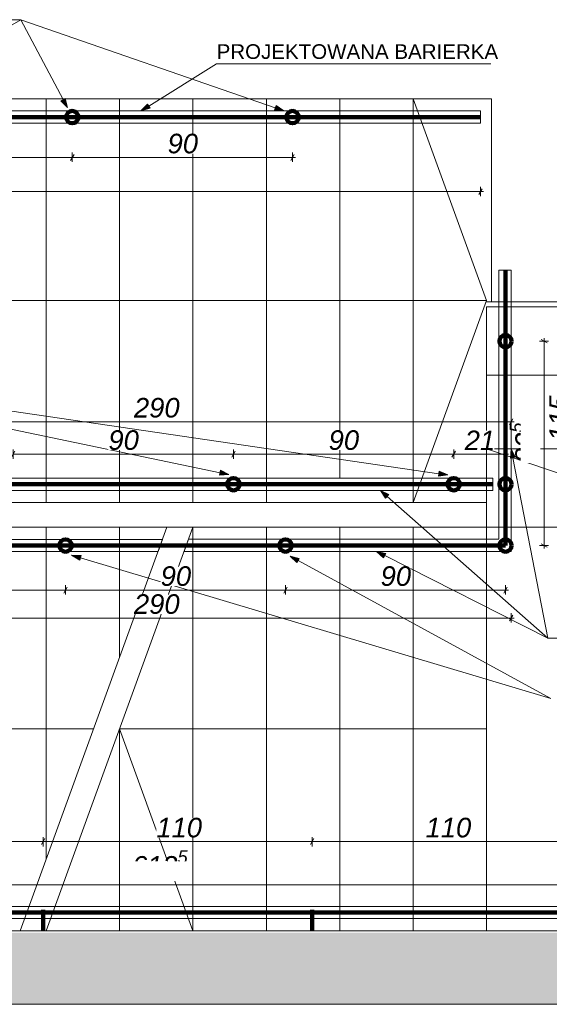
# Model space of a CAD drawing. Header units: centimetres. Extents: x 8226 to 9893, y -1051 to 949.
# Tile 15 of 18: x 8546 to 8762, y 537 to 939. Entities that reach past the tile are written whole.
import ezdxf

# ---------------------------------------------------------------- set-up
doc = ezdxf.new("R2010")
doc.units = ezdxf.units.CM
doc.header["$LTSCALE"] = 0.1
doc.header["$MEASUREMENT"] = 0
doc.linetypes.add('Wipeout_Contour', pattern=[1000, 0, -1000])
for name, color, linetype in [('0_Teren', 7, 'Continuous'), ('3_linii 2D .K_IR', 7, 'Continuous'), ('3_opisy.K_IR', 7, 'Continuous'), ('3_wypełnienia.K_IR', 7, 'Continuous'), ('5_wymiary.K_IR', 7, 'Continuous')]:
    doc.layers.add(name, color=color, linetype=linetype)
doc.styles.add('GENERATED_STYLE_1', font='txt')
doc.styles.add('GENERATED_STYLE_2', font='txt')
doc.dimstyles.new('GENERATED_STYLE__1', dxfattribs={"dimtxt": 8, "dimasz": 1.835749, "dimexe": 0.18, "dimexo": 2, "dimgap": 0.09, "dimtad": 1, "dimtih": 1, "dimtoh": 1, "dimdec": 0, "dimzin": 0, "dimdsep": 46, "dimtxsty": 'GENERATED_STYLE_1', "dimblk": 'ARROWHEAD_2', "dimblk1": 'ARROWHEAD_2', "dimblk2": 'ARROWHEAD_2', "dimcen": 0.09, "dimclrd": 7, "dimclre": 7, "dimclrt": 7, "dimadec": 1, "dimazin": 0, "dimtfac": 1, "dimtdec": 4, "dimtmove": 0, "dimatfit": 3, "dimfxl": 1, "dimtolj": 1, "dimtzin": 0, "dimarcsym": 0})
doc.dimstyles.new('GENERATED_STYLE__2', dxfattribs={"dimtxt": 8, "dimasz": 1.835749, "dimexe": 0.18, "dimexo": 2, "dimgap": 0.09, "dimtad": 1, "dimdec": 0, "dimzin": 0, "dimdsep": 46, "dimtxsty": 'GENERATED_STYLE_1', "dimblk": 'ARROWHEAD_2', "dimblk1": 'ARROWHEAD_2', "dimblk2": 'ARROWHEAD_2', "dimcen": 0.09, "dimclrd": 7, "dimclre": 7, "dimclrt": 7, "dimadec": 1, "dimazin": 0, "dimtfac": 1, "dimtdec": 4, "dimtmove": 0, "dimatfit": 3, "dimfxl": 1, "dimtolj": 1, "dimtzin": 0, "dimarcsym": 0})

# ---------------------------------------------------------------- blocks, each defined once
blk = doc.blocks.new('Linia_3_2', base_point=(8546.52, 939.43))
at = {"layer": '3_linii 2D .K_IR', "linetype": 'Continuous', "lineweight": 0, "true_color": 0x000000}
blk.add_hatch(color=18, dxfattribs=at).paths.add_polyline_path([(8565.47, 903.49), (8564.61, 907.26), (8562.84, 906.32)])
at = {"layer": '3_linii 2D .K_IR', "color": 7, "linetype": 'Continuous', "lineweight": 0}
for p, q in [((8546.52, 939.43), (8563.73, 906.79)), ((8562.84, 906.32), (8564.61, 907.26)), ((8565.47, 903.49), (8562.84, 906.32)), ((8565.47, 903.49), (8564.61, 907.26))]:
    blk.add_line(p, q, dxfattribs=at)
blk = doc.blocks.new('Linia_4_2', base_point=(8546.52, 939.43))
at = {"layer": '3_linii 2D .K_IR', "linetype": 'Continuous', "lineweight": 0, "true_color": 0x000000}
blk.add_hatch(color=18, dxfattribs=at).paths.add_polyline_path([(8653.96, 902.14), (8650.76, 904.31), (8650.11, 902.42)])
at = {"layer": '3_linii 2D .K_IR', "color": 7, "linetype": 'Continuous', "lineweight": 0}
for p, q in [((8546.52, 939.43), (8650.44, 903.36)), ((8650.11, 902.42), (8650.76, 904.31)), ((8653.96, 902.14), (8650.11, 902.42)), ((8653.96, 902.14), (8650.76, 904.31))]:
    blk.add_line(p, q, dxfattribs=at)
blk = doc.blocks.new('Linia_5_2', base_point=(8546.52, 939.43))
at = {"layer": '3_linii 2D .K_IR', "linetype": 'Continuous', "lineweight": 0, "true_color": 0x000000}
blk.add_hatch(color=18, dxfattribs=at).paths.add_polyline_path([(8480.75, 901.51), (8484.48, 902.51), (8483.48, 904.24)])
at = {"layer": '3_linii 2D .K_IR', "color": 7, "linetype": 'Continuous', "lineweight": 0}
for p, q in [((8546.52, 939.43), (8483.98, 903.38)), ((8480.75, 901.51), (8483.48, 904.24)), ((8480.75, 901.51), (8484.48, 902.51)), ((8483.48, 904.24), (8484.48, 902.51))]:
    blk.add_line(p, q, dxfattribs=at)
blk = doc.blocks.new('Linia_9_2', base_point=(8761.84, 686.79))
at = {"layer": '3_linii 2D .K_IR', "linetype": 'Continuous', "lineweight": 0, "true_color": 0x000000}
blk.add_hatch(color=18, dxfattribs=at).paths.add_polyline_path([(8691.8, 722.16), (8694.69, 719.59), (8695.59, 721.37)])
at = {"layer": '3_linii 2D .K_IR', "color": 7, "linetype": 'Continuous', "lineweight": 0}
for p, q in [((8691.8, 722.16), (8695.59, 721.37)), ((8691.8, 722.16), (8694.69, 719.59)), ((8695.59, 721.37), (8694.69, 719.59)), ((8761.84, 686.79), (8695.14, 720.48))]:
    blk.add_line(p, q, dxfattribs=at)
blk = doc.blocks.new('Linia_10_2', base_point=(8761.84, 686.79))
at = {"layer": '3_linii 2D .K_IR', "linetype": 'Continuous', "lineweight": 0, "true_color": 0x000000}
blk.add_hatch(color=18, dxfattribs=at).paths.add_polyline_path([(8693.37, 747.12), (8695.51, 743.91), (8696.83, 745.41)])
at = {"layer": '3_linii 2D .K_IR', "color": 7, "linetype": 'Continuous', "lineweight": 0}
for p, q in [((8693.37, 747.12), (8696.83, 745.41)), ((8693.37, 747.12), (8695.51, 743.91)), ((8696.83, 745.41), (8695.51, 743.91)), ((8761.84, 686.79), (8696.17, 744.66))]:
    blk.add_line(p, q, dxfattribs=at)
blk = doc.blocks.new('Linia_11_2', base_point=(8761.84, 686.79))
at = {"layer": '3_linii 2D .K_IR', "linetype": 'Continuous', "lineweight": 0, "true_color": 0x000000}
blk.add_hatch(color=18, dxfattribs=at).paths.add_polyline_path([(8746.8, 764.13), (8746.54, 760.28), (8748.5, 760.66)])
at = {"layer": '3_linii 2D .K_IR', "color": 7, "linetype": 'Continuous', "lineweight": 0}
for p, q in [((8746.8, 764.13), (8746.54, 760.28)), ((8748.5, 760.66), (8746.54, 760.28)), ((8746.8, 764.13), (8748.5, 760.66)), ((8761.84, 686.79), (8747.52, 760.47))]:
    blk.add_line(p, q, dxfattribs=at)
blk = doc.blocks.new('Linia_12_2', base_point=(8626.46, 921.36))
at = {"layer": '3_linii 2D .K_IR', "linetype": 'Continuous', "lineweight": 0, "true_color": 0x000000}
blk.add_hatch(color=18, dxfattribs=at).paths.add_polyline_path([(8595.55, 902.14), (8599.25, 903.26), (8598.2, 904.96)])
at = {"layer": '3_linii 2D .K_IR', "color": 7, "linetype": 'Continuous', "lineweight": 0}
for p, q in [((8626.46, 921.36), (8598.72, 904.11)), ((8595.55, 902.14), (8598.2, 904.96)), ((8595.55, 902.14), (8599.25, 903.26)), ((8598.2, 904.96), (8599.25, 903.26))]:
    blk.add_line(p, q, dxfattribs=at)
blk = doc.blocks.new('Linia_18_2', base_point=(8762.97, 662.09))
at = {"layer": '3_linii 2D .K_IR', "linetype": 'Continuous', "lineweight": 0, "true_color": 0x000000}
blk.add_hatch(color=18, dxfattribs=at).paths.add_polyline_path([(8656.47, 720.26), (8659.26, 717.59), (8660.22, 719.35)])
at = {"layer": '3_linii 2D .K_IR', "color": 7, "linetype": 'Continuous', "lineweight": 0}
for p, q in [((8656.47, 720.26), (8660.22, 719.35)), ((8656.47, 720.26), (8659.26, 717.59)), ((8660.22, 719.35), (8659.26, 717.59)), ((8762.97, 662.09), (8659.74, 718.47))]:
    blk.add_line(p, q, dxfattribs=at)
blk = doc.blocks.new('Linia_19_2', base_point=(8762.97, 662.09))
at = {"layer": '3_linii 2D .K_IR', "linetype": 'Continuous', "lineweight": 0, "true_color": 0x000000}
blk.add_hatch(color=18, dxfattribs=at).paths.add_polyline_path([(8567.23, 720.66), (8570.52, 718.63), (8571.09, 720.54)])
at = {"layer": '3_linii 2D .K_IR', "color": 7, "linetype": 'Continuous', "lineweight": 0}
for p, q in [((8567.23, 720.66), (8571.09, 720.54)), ((8567.23, 720.66), (8570.52, 718.63)), ((8571.09, 720.54), (8570.52, 718.63)), ((8762.97, 662.09), (8570.81, 719.59))]:
    blk.add_line(p, q, dxfattribs=at)
blk = doc.blocks.new('Linia_21_2', base_point=(8423.05, 797.03))
at = {"layer": '3_linii 2D .K_IR', "linetype": 'Continuous', "lineweight": 0, "true_color": 0x000000}
blk.add_hatch(color=18, dxfattribs=at).paths.add_polyline_path([(8631.52, 753.57), (8628.07, 755.32), (8627.66, 753.36)])
at = {"layer": '3_linii 2D .K_IR', "color": 7, "linetype": 'Continuous', "lineweight": 0}
for p, q in [((8423.05, 797.03), (8627.87, 754.34)), ((8627.66, 753.36), (8628.07, 755.32)), ((8631.52, 753.57), (8627.66, 753.36)), ((8631.52, 753.57), (8628.07, 755.32))]:
    blk.add_line(p, q, dxfattribs=at)
blk = doc.blocks.new('Linia_22_2', base_point=(8423.05, 797.03))
at = {"layer": '3_linii 2D .K_IR', "linetype": 'Continuous', "lineweight": 0, "true_color": 0x000000}
blk.add_hatch(color=18, dxfattribs=at).paths.add_polyline_path([(8720.93, 753.4), (8717.38, 754.93), (8717.09, 752.95)])
at = {"layer": '3_linii 2D .K_IR', "color": 7, "linetype": 'Continuous', "lineweight": 0}
for p, q in [((8423.05, 797.03), (8717.24, 753.94)), ((8717.09, 752.95), (8717.38, 754.93)), ((8720.93, 753.4), (8717.09, 752.95)), ((8720.93, 753.4), (8717.38, 754.93))]:
    blk.add_line(p, q, dxfattribs=at)
blk = doc.blocks.new('*D111')
at = {"layer": '5_wymiary.K_IR', "color": 7, "linetype": 'Continuous', "lineweight": 0}
for p, q in [((8477.5, 881.31), (8477.5, 885.12)), ((8567.5, 881.31), (8567.5, 885.12)), ((8478.19, 884.33), (8476.8, 881.91)), ((8477.5, 883.12), (8567.5, 883.12)), ((8568.19, 884.33), (8566.8, 881.91))]:
    blk.add_line(p, q, dxfattribs=at)
at = {"color": 254, "linetype": 'Wipeout_Contour', "lineweight": 0, "ltscale": 34274.840458}
blk.add_wipeout([(8516.43, 884.72), (8528.57, 884.72), (8528.57, 892.72), (8516.43, 892.72)], dxfattribs=at).dxf.layer = '5_wymiary.K_IR'
at = {"layer": '5_wymiary.K_IR', "color": 7, "lineweight": 0, "insert": (8516.43, 884.72), "char_height": 8, "attachment_point": 7, "style": 'GENERATED_STYLE_1'}
blk.add_mtext('\\A1;{\\pql;\\fArial|b0|i1|c238|p38;90}', dxfattribs=at)
blk = doc.blocks.new('ARROWHEAD_2')
at = {"color": 0, "linetype": 'Continuous', "lineweight": 0}
for p, q in [((0, 0), (-1, 0)), ((-0.38, -0.66), (0.38, 0.66))]:
    blk.add_line(p, q, dxfattribs=at)
blk = doc.blocks.new('*D112')
at = {"layer": '5_wymiary.K_IR', "color": 7, "linetype": 'Continuous', "lineweight": 0}
for p, q in [((8567.5, 881.31), (8567.5, 885.12)), ((8657.5, 881.31), (8657.5, 885.12)), ((8568.19, 884.33), (8566.8, 881.91)), ((8567.5, 883.12), (8657.5, 883.12)), ((8656.8, 881.91), (8658.19, 884.33)), ((8657.5, 883.12), (8658.68, 883.12))]:
    blk.add_line(p, q, dxfattribs=at)
at = {"color": 254, "linetype": 'Wipeout_Contour', "lineweight": 0, "ltscale": 34632.919027}
blk.add_wipeout([(8606.43, 884.72), (8618.57, 884.72), (8618.57, 892.72), (8606.43, 892.72)], dxfattribs=at).dxf.layer = '5_wymiary.K_IR'
at = {"layer": '5_wymiary.K_IR', "color": 7, "lineweight": 0, "insert": (8606.43, 884.72), "char_height": 8, "attachment_point": 7, "style": 'GENERATED_STYLE_1'}
blk.add_mtext('\\A1;{\\pql;\\fArial|b0|i1|c238|p38;90}', dxfattribs=at)
blk = doc.blocks.new('*D114')
at = {"layer": '5_wymiary.K_IR', "color": 7, "linetype": 'Continuous', "lineweight": 0}
for p, q in [((8544.02, 763.16), (8542.63, 760.74)), ((8543.33, 759.95), (8543.33, 763.76)), ((8543.33, 761.95), (8633.33, 761.95)), ((8634.02, 763.16), (8632.63, 760.74)), ((8633.33, 759.95), (8633.33, 763.76))]:
    blk.add_line(p, q, dxfattribs=at)
at = {"color": 254, "linetype": 'Wipeout_Contour', "lineweight": 0, "ltscale": 34490.227754}
blk.add_wipeout([(8582.25, 763.55), (8594.4, 763.55), (8594.4, 771.55), (8582.25, 771.55)], dxfattribs=at).dxf.layer = '5_wymiary.K_IR'
at = {"layer": '5_wymiary.K_IR', "color": 7, "lineweight": 0, "insert": (8582.25, 763.55), "char_height": 8, "attachment_point": 7, "style": 'GENERATED_STYLE_1'}
blk.add_mtext('\\A1;{\\pql;\\fArial|b0|i1|c238|p38;90}', dxfattribs=at)
blk = doc.blocks.new('*D115')
at = {"layer": '5_wymiary.K_IR', "color": 7, "linetype": 'Continuous', "lineweight": 0}
for p, q in [((8634.02, 763.16), (8632.63, 760.74)), ((8633.33, 759.95), (8633.33, 763.76)), ((8633.33, 761.95), (8723.33, 761.95)), ((8724.02, 763.16), (8722.63, 760.74)), ((8723.33, 759.95), (8723.33, 763.76))]:
    blk.add_line(p, q, dxfattribs=at)
at = {"color": 254, "linetype": 'Wipeout_Contour', "lineweight": 0, "ltscale": 34848.813302}
blk.add_wipeout([(8672.25, 763.55), (8684.4, 763.55), (8684.4, 771.55), (8672.25, 771.55)], dxfattribs=at).dxf.layer = '5_wymiary.K_IR'
at = {"layer": '5_wymiary.K_IR', "color": 7, "lineweight": 0, "insert": (8672.25, 763.55), "char_height": 8, "attachment_point": 7, "style": 'GENERATED_STYLE_1'}
blk.add_mtext('\\A1;{\\pql;\\fArial|b0|i1|c238|p38;90}', dxfattribs=at)
blk = doc.blocks.new('*D116')
at = {"layer": '5_wymiary.K_IR', "color": 7, "linetype": 'Continuous', "lineweight": 0}
for p, q in [((8724.02, 763.16), (8722.63, 760.74)), ((8723.33, 759.95), (8723.33, 763.76)), ((8723.33, 761.95), (8744.52, 761.95)), ((8743.82, 760.74), (8745.22, 763.16)), ((8744.52, 759.95), (8744.52, 763.76)), ((8744.52, 761.95), (8745.7, 761.95))]:
    blk.add_line(p, q, dxfattribs=at)
at = {"color": 254, "linetype": 'Wipeout_Contour', "lineweight": 0, "ltscale": 35070.33867}
blk.add_wipeout([(8727.85, 763.55), (8739.99, 763.55), (8739.99, 771.55), (8727.85, 771.55)], dxfattribs=at).dxf.layer = '5_wymiary.K_IR'
at = {"layer": '5_wymiary.K_IR', "color": 7, "lineweight": 0, "insert": (8727.85, 763.55), "char_height": 8, "attachment_point": 7, "style": 'GENERATED_STYLE_1'}
blk.add_mtext('\\A1;{\\pql;\\fArial|b0|i1|c238|p38;21}', dxfattribs=at)
blk = doc.blocks.new('*D117')
at = {"layer": '5_wymiary.K_IR', "color": 7, "linetype": 'Continuous', "lineweight": 0}
for p, q in [((8459.14, 704.58), (8459.14, 708.39)), ((8564.76, 704.58), (8564.76, 708.39)), ((8457.96, 706.39), (8459.14, 706.39)), ((8459.84, 707.6), (8458.45, 705.18)), ((8459.14, 706.39), (8564.76, 706.39)), ((8565.46, 707.6), (8564.07, 705.18))]:
    blk.add_line(p, q, dxfattribs=at)
at = {"layer": '5_wymiary.K_IR', "color": 7, "lineweight": 0, "insert": (8500.84, 707.86), "char_height": 8, "attachment_point": 7, "style": 'GENERATED_STYLE_1'}
blk.add_mtext('\\A1;{\\pql;\\fArial|b0|i1|c238|p38;105\\fArial|b0|i1|c238|p38;\\A1{\\H.66x;\\S5^  ;}}', dxfattribs=at)
at = {"color": 254, "linetype": 'Wipeout_Contour', "lineweight": 0, "ltscale": 34166.722999}
blk.add_wipeout([(8500.84, 707.99), (8523.06, 707.99), (8523.06, 715.99), (8500.84, 715.99)], dxfattribs=at).dxf.layer = '5_wymiary.K_IR'
blk = doc.blocks.new('*D118')
at = {"layer": '5_wymiary.K_IR', "color": 7, "linetype": 'Continuous', "lineweight": 0}
for p, q in [((8564.76, 704.58), (8564.76, 708.39)), ((8654.6, 704.58), (8654.6, 708.39)), ((8565.46, 707.6), (8564.07, 705.18)), ((8564.76, 706.39), (8654.6, 706.39)), ((8655.3, 707.6), (8653.9, 705.18))]:
    blk.add_line(p, q, dxfattribs=at)
at = {"color": 254, "linetype": 'Wipeout_Contour', "lineweight": 0, "ltscale": 34556.293299}
blk.add_wipeout([(8603.61, 707.99), (8615.75, 707.99), (8615.75, 715.99), (8603.61, 715.99)], dxfattribs=at).dxf.layer = '5_wymiary.K_IR'
at = {"layer": '5_wymiary.K_IR', "color": 7, "lineweight": 0, "insert": (8603.61, 707.99), "char_height": 8, "attachment_point": 7, "style": 'GENERATED_STYLE_1'}
blk.add_mtext('\\A1;{\\pql;\\fArial|b0|i1|c238|p38;90}', dxfattribs=at)
blk = doc.blocks.new('*D119')
at = {"layer": '5_wymiary.K_IR', "color": 7, "linetype": 'Continuous', "lineweight": 0}
for p, q in [((8654.6, 704.58), (8654.6, 708.39)), ((8744.52, 704.58), (8744.52, 708.39)), ((8655.3, 707.6), (8653.9, 705.18)), ((8654.6, 706.39), (8744.52, 706.39)), ((8743.82, 705.18), (8745.22, 707.6)), ((8744.52, 706.39), (8745.7, 706.39))]:
    blk.add_line(p, q, dxfattribs=at)
at = {"color": 254, "linetype": 'Wipeout_Contour', "lineweight": 0, "ltscale": 34914.590476}
blk.add_wipeout([(8693.49, 707.99), (8705.63, 707.99), (8705.63, 715.99), (8693.49, 715.99)], dxfattribs=at).dxf.layer = '5_wymiary.K_IR'
at = {"layer": '5_wymiary.K_IR', "color": 7, "lineweight": 0, "insert": (8693.49, 707.99), "char_height": 8, "attachment_point": 7, "style": 'GENERATED_STYLE_1'}
blk.add_mtext('\\A1;{\\pql;\\fArial|b0|i1|c238|p38;90}', dxfattribs=at)
blk = doc.blocks.new('*D122')
at = {"layer": '5_wymiary.K_IR', "color": 7, "linetype": 'Continuous', "lineweight": 0}
for p, q in [((8761.54, 807.43), (8759.12, 808.83)), ((8760.33, 808.13), (8760.33, 809.31)), ((8762.14, 808.13), (8758.33, 808.13)), ((8760.33, 724.55), (8760.33, 808.13)), ((8762.14, 724.55), (8758.33, 724.55)), ((8759.12, 725.25), (8761.54, 723.86)), ((8760.33, 723.37), (8760.33, 724.55))]:
    blk.add_line(p, q, dxfattribs=at)
at = {"layer": '5_wymiary.K_IR', "color": 7, "lineweight": 0, "insert": (8758.87, 758.27), "char_height": 8, "attachment_point": 7, "rotation": 90, "style": 'GENERATED_STYLE_1'}
blk.add_mtext('\\A1;{\\pql;\\fArial|b0|i1|c238|p38;83\\fArial|b0|i1|c238|p38;\\A1{\\H.66x;\\S5^  ;}}', dxfattribs=at)
at = {"color": 254, "linetype": 'Wipeout_Contour', "lineweight": 0, "ltscale": 35152.837816}
blk.add_wipeout([(8758.73, 758.27), (8758.73, 774.42), (8750.73, 774.42), (8750.73, 758.27)], dxfattribs=at).dxf.layer = '5_wymiary.K_IR'
blk = doc.blocks.new('*D123')
at = {"layer": '5_wymiary.K_IR', "color": 7, "linetype": 'Continuous', "lineweight": 0}
for p, q in [((8296.86, 583.89), (8296.86, 587.7)), ((8909.12, 583.89), (8909.12, 587.7)), ((8295.68, 585.89), (8296.86, 585.89)), ((8297.56, 587.09), (8296.16, 584.68)), ((8296.86, 585.89), (8909.12, 585.89)), ((8908.42, 584.68), (8909.82, 587.09)), ((8909.12, 585.89), (8910.3, 585.89))]:
    blk.add_line(p, q, dxfattribs=at)
at = {"layer": '5_wymiary.K_IR', "color": 7, "lineweight": 0, "insert": (8591.88, 587.35), "char_height": 8, "attachment_point": 7, "style": 'GENERATED_STYLE_1'}
blk.add_mtext('\\A1;{\\pql;\\fArial|b0|i1|c238|p38;612\\fArial|b0|i1|c238|p38;\\A1{\\H.66x;\\S5^  ;}}', dxfattribs=at)
at = {"color": 254, "linetype": 'Wipeout_Contour', "lineweight": 0, "ltscale": 34493.203414}
blk.add_wipeout([(8591.88, 587.49), (8614.1, 587.49), (8614.1, 595.49), (8591.88, 595.49)], dxfattribs=at).dxf.layer = '5_wymiary.K_IR'
blk = doc.blocks.new('*D125')
at = {"layer": '5_wymiary.K_IR', "color": 7, "linetype": 'Continuous', "lineweight": 0}
for p, q in [((8773.88, 833.43), (8770.07, 833.43)), ((8773.28, 832.73), (8770.86, 834.13)), ((8772.07, 833.43), (8772.07, 834.61)), ((8772.07, 718.46), (8772.07, 833.43)), ((8773.88, 718.46), (8770.07, 718.46)), ((8770.86, 719.16), (8773.28, 717.76)), ((8772.07, 717.28), (8772.07, 718.46))]:
    blk.add_line(p, q, dxfattribs=at)
at = {"color": 254, "linetype": 'Wipeout_Contour', "lineweight": 0, "ltscale": 35202.988695}
blk.add_wipeout([(8770.47, 767.24), (8770.47, 784.65), (8762.47, 784.65), (8762.47, 767.24)], dxfattribs=at).dxf.layer = '5_wymiary.K_IR'
at = {"layer": '5_wymiary.K_IR', "color": 7, "lineweight": 0, "insert": (8770.47, 767.24), "char_height": 8, "attachment_point": 7, "rotation": 90, "style": 'GENERATED_STYLE_1'}
blk.add_mtext('\\A1;{\\pql;\\fArial|b0|i1|c238|p38;115}', dxfattribs=at)
blk = doc.blocks.new('*D126')
at = {"layer": '5_wymiary.K_IR', "color": 7, "linetype": 'Continuous', "lineweight": 0}
for p, q in [((8300.71, 869.18), (8301.89, 869.18)), ((8302.59, 870.39), (8301.19, 867.97)), ((8301.89, 867.37), (8301.89, 871.18)), ((8301.89, 869.18), (8734.3, 869.18)), ((8733.61, 867.97), (8735, 870.39)), ((8734.3, 867.37), (8734.3, 871.18)), ((8734.3, 869.18), (8735.49, 869.18))]:
    blk.add_line(p, q, dxfattribs=at)
at = {"layer": '5_wymiary.K_IR', "color": 7, "lineweight": 0, "insert": (8506.99, 870.65), "char_height": 8, "attachment_point": 7, "style": 'GENERATED_STYLE_1'}
blk.add_mtext('\\A1;{\\pql;\\fArial|b0|i1|c238|p38;432\\fArial|b0|i1|c238|p38;\\A1{\\H.66x;\\S5^  ;}}', dxfattribs=at)
at = {"color": 254, "linetype": 'Wipeout_Contour', "lineweight": 0, "ltscale": 34251.597043}
blk.add_wipeout([(8506.99, 870.78), (8529.21, 870.78), (8529.21, 878.78), (8506.99, 878.78)], dxfattribs=at).dxf.layer = '5_wymiary.K_IR'
blk = doc.blocks.new('*D170')
at = {"layer": '5_wymiary.K_IR', "color": 7, "linetype": 'Continuous', "lineweight": 0}
for p, q in [((8457.5, 696.16), (8456.11, 693.75)), ((8456.8, 693.14), (8456.8, 696.95)), ((8746.11, 693.75), (8747.5, 696.16)), ((8746.8, 693.14), (8746.8, 696.95)), ((8455.62, 694.95), (8456.8, 694.95)), ((8456.8, 694.95), (8746.8, 694.95)), ((8746.8, 694.95), (8747.99, 694.95))]:
    blk.add_line(p, q, dxfattribs=at)
at = {"color": 254, "linetype": 'Wipeout_Contour', "lineweight": 0, "ltscale": 34521.143482}
blk.add_wipeout([(8592.7, 696.55), (8610.91, 696.55), (8610.91, 704.55), (8592.7, 704.55)], dxfattribs=at).dxf.layer = '5_wymiary.K_IR'
at = {"layer": '5_wymiary.K_IR', "color": 7, "lineweight": 0, "insert": (8592.7, 696.55), "char_height": 8, "attachment_point": 7, "style": 'GENERATED_STYLE_1'}
blk.add_mtext('\\A1;{\\pql;\\fArial|b0|i1|c238|p38;290}', dxfattribs=at)
blk = doc.blocks.new('*D172')
at = {"layer": '5_wymiary.K_IR', "color": 7, "linetype": 'Continuous', "lineweight": 0}
for p, q in [((8456.8, 773.17), (8456.8, 776.98)), ((8746.8, 773.17), (8746.8, 776.98)), ((8455.62, 775.17), (8456.8, 775.17)), ((8457.5, 776.38), (8456.11, 773.96)), ((8456.8, 775.17), (8746.8, 775.17)), ((8746.11, 773.96), (8747.5, 776.38)), ((8746.8, 775.17), (8747.99, 775.17))]:
    blk.add_line(p, q, dxfattribs=at)
at = {"color": 254, "linetype": 'Wipeout_Contour', "lineweight": 0, "ltscale": 34548.668953}
blk.add_wipeout([(8592.7, 776.77), (8610.91, 776.77), (8610.91, 784.77), (8592.7, 784.77)], dxfattribs=at).dxf.layer = '5_wymiary.K_IR'
at = {"layer": '5_wymiary.K_IR', "color": 7, "lineweight": 0, "insert": (8592.7, 776.77), "char_height": 8, "attachment_point": 7, "style": 'GENERATED_STYLE_1'}
blk.add_mtext('\\A1;{\\pql;\\fArial|b0|i1|c238|p38;290}', dxfattribs=at)
blk = doc.blocks.new('*D177')
at = {"layer": '5_wymiary.K_IR', "color": 7, "linetype": 'Continuous', "lineweight": 0}
for p, q in [((8446.25, 604.84), (8444.86, 602.42)), ((8445.55, 601.63), (8445.55, 605.44)), ((8445.55, 603.63), (8555.55, 603.63)), ((8556.25, 604.84), (8554.86, 602.42)), ((8555.55, 601.63), (8555.55, 605.44))]:
    blk.add_line(p, q, dxfattribs=at)
at = {"color": 254, "linetype": 'Wipeout_Contour', "lineweight": 0, "ltscale": 34089.434044}
blk.add_wipeout([(8491.85, 605.23), (8509.26, 605.23), (8509.26, 613.23), (8491.85, 613.23)], dxfattribs=at).dxf.layer = '5_wymiary.K_IR'
at = {"layer": '5_wymiary.K_IR', "color": 7, "lineweight": 0, "insert": (8491.85, 605.23), "char_height": 8, "attachment_point": 7, "style": 'GENERATED_STYLE_1'}
blk.add_mtext('\\A1;{\\pql;\\fArial|b0|i1|c238|p38;110}', dxfattribs=at)
blk = doc.blocks.new('*D178')
at = {"layer": '5_wymiary.K_IR', "color": 7, "linetype": 'Continuous', "lineweight": 0}
for p, q in [((8556.25, 604.84), (8554.86, 602.42)), ((8555.55, 601.63), (8555.55, 605.44)), ((8555.55, 603.63), (8665.55, 603.63)), ((8666.25, 604.84), (8664.86, 602.42)), ((8665.55, 601.63), (8665.55, 605.44))]:
    blk.add_line(p, q, dxfattribs=at)
at = {"color": 254, "linetype": 'Wipeout_Contour', "lineweight": 0, "ltscale": 34528.322619}
blk.add_wipeout([(8601.85, 605.23), (8619.26, 605.23), (8619.26, 613.23), (8601.85, 613.23)], dxfattribs=at).dxf.layer = '5_wymiary.K_IR'
at = {"layer": '5_wymiary.K_IR', "color": 7, "lineweight": 0, "insert": (8601.85, 605.23), "char_height": 8, "attachment_point": 7, "style": 'GENERATED_STYLE_1'}
blk.add_mtext('\\A1;{\\pql;\\fArial|b0|i1|c238|p38;110}', dxfattribs=at)
blk = doc.blocks.new('*D179')
at = {"layer": '5_wymiary.K_IR', "color": 7, "linetype": 'Continuous', "lineweight": 0}
for p, q in [((8666.25, 604.84), (8664.86, 602.42)), ((8665.55, 601.63), (8665.55, 605.44)), ((8665.55, 603.63), (8775.55, 603.63)), ((8776.25, 604.84), (8774.86, 602.42)), ((8775.55, 601.63), (8775.55, 605.44))]:
    blk.add_line(p, q, dxfattribs=at)
at = {"color": 254, "linetype": 'Wipeout_Contour', "lineweight": 0, "ltscale": 34967.239129}
blk.add_wipeout([(8711.85, 605.23), (8729.26, 605.23), (8729.26, 613.23), (8711.85, 613.23)], dxfattribs=at).dxf.layer = '5_wymiary.K_IR'
at = {"layer": '5_wymiary.K_IR', "color": 7, "lineweight": 0, "insert": (8711.85, 605.23), "char_height": 8, "attachment_point": 7, "style": 'GENERATED_STYLE_1'}
blk.add_mtext('\\A1;{\\pql;\\fArial|b0|i1|c238|p38;110}', dxfattribs=at)

msp = doc.modelspace()

# ---------------------------------------------------------------- hatches: boundary and pattern name
at = {"layer": '3_wypełnienia.K_IR', "linetype": 'Continuous', "lineweight": 0}
h = msp.add_hatch(dxfattribs=at)
h.set_pattern_fill('Generated_Pattern_50_0002', style=0, pattern_type=2)
h.set_pattern_definition([(45, (0, 0), (-4.490128, 4.490128), []), (45, (4.49, 2e-15), (-4.490128, 4.490128), [7.9375, -1.5875, 0, -1.5875])])
h.paths.add_polyline_path([(8941.8, 537.13), (8941.8, 566.47), (8291.65, 566.47), (8291.65, 936.92), (8262.43, 936.92), (8262.43, 537.13)])

# ---------------------------------------------------------------- linework, layer by layer
at = {"layer": '0_Teren', "color": 7, "linetype": 'Continuous', "lineweight": 9}
msp.add_lwpolyline([(8736.8, 567.13), (8911.8, 567.13), (8911.8, 822.13), (8736.8, 822.13)], close=True, dxfattribs=at)
at = {"layer": '3_linii 2D .K_IR', "color": 7, "linetype": 'Continuous', "lineweight": 0}
for p, q in [((8443.33, 939.43), (8546.52, 939.43)), ((8626.46, 921.36), (8738.53, 921.36)), ((8746.8, 837.13), (8741.8, 837.13)), ((8741.8, 837.13), (8741.8, 727.13)), ((8746.8, 722.13), (8746.8, 837.13)), ((8824.3, 734.13), (8736.8, 764.13)), ((8616.8, 567.13), (8616.8, 732.13)), ((8646.8, 567.13), (8646.8, 732.13)), ((8676.8, 567.13), (8676.8, 732.13)), ((8706.8, 567.13), (8706.8, 732.13)), ((8736.8, 567.13), (8736.8, 732.13)), ((8614.99, 727.13), (8613.15, 722.09)), ((8741.8, 727.13), (8614.99, 727.13)), ((8613.15, 722.09), (8613.18, 722.16)), ((8613.18, 722.16), (8746.8, 722.16)), ((8761.84, 686.79), (8873.92, 686.79)), ((8616.8, 567.13), (8586.8, 649.63)), ((8586.8, 649.63), (8586.8, 567.13)), ((8736.8, 649.63), (8586.8, 649.63))]:
    msp.add_line(p, q, dxfattribs=at)
at = {"layer": '3_linii 2D .K_IR', "color": 190, "linetype": 'Continuous', "lineweight": 200}
for p, q in [((8301.89, 899.64), (8734.3, 899.64)), ((8744.52, 724.55), (8744.52, 837.13)), ((8739.31, 749.63), (8459.14, 749.63)), ((8459.14, 724.55), (8744.52, 724.55))]:
    msp.add_line(p, q, dxfattribs=at)
at = {"layer": '3_linii 2D .K_IR', "color": 150, "linetype": 'Continuous', "lineweight": 200}
for p, q in [((8555.55, 575.8), (8555.55, 567.13)), ((8665.55, 575.8), (8665.55, 567.13))]:
    msp.add_line(p, q, dxfattribs=at)
at = {"layer": '3_linii 2D .K_IR', "color": 30, "linetype": 'Continuous', "lineweight": 200}
msp.add_line((8909.12, 574.63), (8299.33, 574.63), dxfattribs=at)
at = {"layer": '3_linii 2D .K_IR', "color": 7, "linetype": 'Continuous', "lineweight": 0}
for points in [[(8738.8, 907.14), (8291.95, 907.14), (8291.95, 567.13), (8911.8, 567.13), (8911.8, 907.13), (8941.8, 907.13), (8941.8, 537.13), (8261.8, 537.13), (8261.8, 937.14), (8291.8, 937.14), (8291.8, 907.14)], [(8576.16, 649.63), (8384.3, 649.63), (8384.3, 824.64), (8736.8, 824.64), (8706.8, 907.14)], [(8556.8, 742.14), (8556.8, 907.14)], [(8586.8, 907.14), (8586.8, 742.14)], [(8616.8, 742.14), (8616.8, 907.14)], [(8646.8, 907.14), (8646.8, 742.14)], [(8676.8, 752.07), (8676.8, 907.14)], [(8706.8, 742.14), (8706.8, 907.14)], [(8738.8, 907.14), (8738.8, 824.13)], [(8734.3, 897.14), (8734.3, 902.14), (8296.86, 902.14), (8296.86, 572.13), (8909.12, 572.13), (8909.12, 577.13), (8301.89, 577.13), (8301.89, 902.14)], [(8734.3, 897.14), (8301.89, 897.14)], [(8736.8, 824.64), (8706.8, 742.14)], [(8736.8, 824.13), (8911.8, 824.13)], [(8911.8, 794.13), (8736.8, 794.13)], [(8736.8, 764.13), (8911.8, 764.13)], [(8739.3, 752.14), (8456.8, 752.14), (8456.8, 722.13), (8602.53, 722.13), (8604.33, 727.1), (8461.84, 727.1), (8461.81, 727.17), (8461.81, 747.12), (8739.31, 747.12), (8739.31, 752.14)], [(8911.8, 732.13), (8466.8, 732.13), (8466.8, 742.14), (8736.8, 742.14)], [(8546.16, 567.13), (8606.16, 732.13)], [(8556.8, 732.13), (8556.8, 596.39)], [(8616.8, 732.13), (8556.8, 567.13)], [(8586.8, 732.13), (8586.8, 678.89)], [(8586.8, 567.13), (8586.8, 649.63)]]:
    msp.add_lwpolyline(points, dxfattribs=at)
at = {"layer": '3_linii 2D .K_IR', "color": 6, "linetype": 'Continuous', "lineweight": 200}
for centre in [(8567.5, 899.64), (8657.5, 899.64), (8744.52, 808.13), (8633.33, 749.63), (8723.33, 749.63), (8744.52, 749.63), (8564.76, 724.55), (8654.6, 724.55), (8744.52, 724.55)]:
    msp.add_circle(centre, 2.5, dxfattribs=at)

# ---------------------------------------------------------------- block references
at = {"layer": '3_linii 2D .K_IR', "color": 7, "linetype": 'Continuous', "lineweight": 0}
for name, p in [('Linia_5_2', (8546.52, 939.43)), ('Linia_3_2', (8546.52, 939.43)), ('Linia_4_2', (8546.52, 939.43)), ('Linia_12_2', (8626.46, 921.36)), ('Linia_21_2', (8423.05, 797.03)), ('Linia_22_2', (8423.05, 797.03)), ('Linia_11_2', (8761.84, 686.79)), ('Linia_10_2', (8761.84, 686.79)), ('Linia_19_2', (8762.97, 662.09)), ('Linia_18_2', (8762.97, 662.09)), ('Linia_9_2', (8761.84, 686.79))]:
    msp.add_blockref(name, p, dxfattribs=at)

# ---------------------------------------------------------------- texts
at = {"layer": '3_opisy.K_IR', "color": 7, "linetype": 'Continuous', "lineweight": 0, "insert": (8626.46, 923.32), "char_height": 6, "attachment_point": 7, "style": 'GENERATED_STYLE_2'}
msp.add_mtext('\\A1;{\\pql;\\fArial|b0|i0|c238|p38;PROJEKTOWANA BARIERKA}', dxfattribs=at)

# ---------------------------------------------------------------- next in the draw order: dimensions: what is measured, and where the dimension line sits
at = {"layer": '5_wymiary.K_IR', "color": 7, "linetype": 'Continuous', "lineweight": 0}
for base, p1, p2, picture, middle in [((8567.5, 883.12), (8477.5, 899.64), (8567.5, 899.64), '*D111', (8522.53, 888.72)), ((8633.33, 761.95), (8543.33, 749.63), (8633.33, 749.63), '*D114', (8588.35, 767.55)), ((8564.76, 706.39), (8459.14, 720.85), (8564.76, 720.85), '*D117', (8520.8, 711.99)), ((8909.12, 585.89), (8296.86, 572.13), (8909.12, 572.13), '*D123', (8611.83, 591.49))]:
    dim = msp.add_linear_dim(base=base, p1=p1, p2=p2, dimstyle='GENERATED_STYLE__1', dxfattribs=at)
    dim.commit()
    dim.dimension.update_dxf_attribs({"geometry": picture, "text_midpoint": middle, "dimtype": 160})

# ---------------------------------------------------------------- next in the draw order: dimensions: what is measured, and where the dimension line sits
for base, p1, p2, picture, middle in [((8657.5, 883.12), (8567.5, 899.64), (8657.5, 899.64), '*D112', (8612.53, 888.72)), ((8723.33, 761.95), (8633.33, 749.63), (8723.33, 749.63), '*D115', (8678.35, 767.55)), ((8654.6, 706.39), (8564.76, 720.85), (8654.6, 720.85), '*D118', (8609.71, 711.99)), ((8555.55, 603.63), (8445.55, 567.13), (8555.55, 567.13), '*D177', (8501, 609.23))]:
    dim = msp.add_linear_dim(base=base, p1=p1, p2=p2, dimstyle='GENERATED_STYLE__1', dxfattribs=at)
    dim.commit()
    dim.dimension.update_dxf_attribs({"geometry": picture, "text_midpoint": middle, "dimtype": 160})

# ---------------------------------------------------------------- next in the draw order: dimensions: what is measured, and where the dimension line sits
for base, p1, p2, picture, middle in [((8734.3, 869.18), (8301.89, 897.51), (8734.3, 897.51), '*D126', (8526.94, 874.78)), ((8744.52, 761.95), (8723.33, 749.63), (8744.52, 749.63), '*D116', (8733.95, 767.55)), ((8744.52, 706.39), (8654.6, 720.85), (8744.52, 718.35), '*D119', (8699.59, 711.99)), ((8665.55, 603.63), (8555.55, 567.13), (8665.55, 567.13), '*D178', (8611, 609.23))]:
    dim = msp.add_linear_dim(base=base, p1=p1, p2=p2, dimstyle='GENERATED_STYLE__1', dxfattribs=at)
    dim.commit()
    dim.dimension.update_dxf_attribs({"geometry": picture, "text_midpoint": middle, "dimtype": 160})

# ---------------------------------------------------------------- next in the draw order: dimensions: what is measured, and where the dimension line sits
dim = msp.add_linear_dim(base=(8760.33, 808.13), p1=(8746.61, 724.55), p2=(8746.61, 808.13), angle=90, dimstyle='GENERATED_STYLE__2', dxfattribs=at)
dim.commit()
dim.dimension.update_dxf_attribs({"geometry": '*D122', "text_midpoint": (8754.73, 775.17), "dimtype": 160, "text_rotation": 90})
dim = msp.add_linear_dim(base=(8775.55, 603.63), p1=(8665.55, 567.13), p2=(8775.55, 567.13), dimstyle='GENERATED_STYLE__1', dxfattribs=at)
dim.commit()
dim.dimension.update_dxf_attribs({"geometry": '*D179', "text_midpoint": (8721, 609.23), "dimtype": 160})

# ---------------------------------------------------------------- next in the draw order: dimensions: what is measured, and where the dimension line sits
dim = msp.add_linear_dim(base=(8772.07, 833.43), p1=(8751.41, 718.46), p2=(8746.41, 833.43), angle=90, dimstyle='GENERATED_STYLE__2', dxfattribs=at)
dim.commit()
dim.dimension.update_dxf_attribs({"geometry": '*D125', "text_midpoint": (8766.47, 776.39), "dimtype": 160, "text_rotation": 90})

# ---------------------------------------------------------------- next in the draw order: dimensions: what is measured, and where the dimension line sits
for base, p1, p2, picture, middle in [((8746.8, 775.17), (8456.8, 754.76), (8746.8, 756.16), '*D172', (8601.85, 780.77)), ((8746.8, 694.95), (8456.8, 718.43), (8746.8, 718.46), '*D170', (8601.85, 700.55))]:
    dim = msp.add_linear_dim(base=base, p1=p1, p2=p2, dimstyle='GENERATED_STYLE__1', dxfattribs=at)
    dim.commit()
    dim.dimension.update_dxf_attribs({"geometry": picture, "text_midpoint": middle, "dimtype": 160})

doc.saveas('drawing.dxf')
